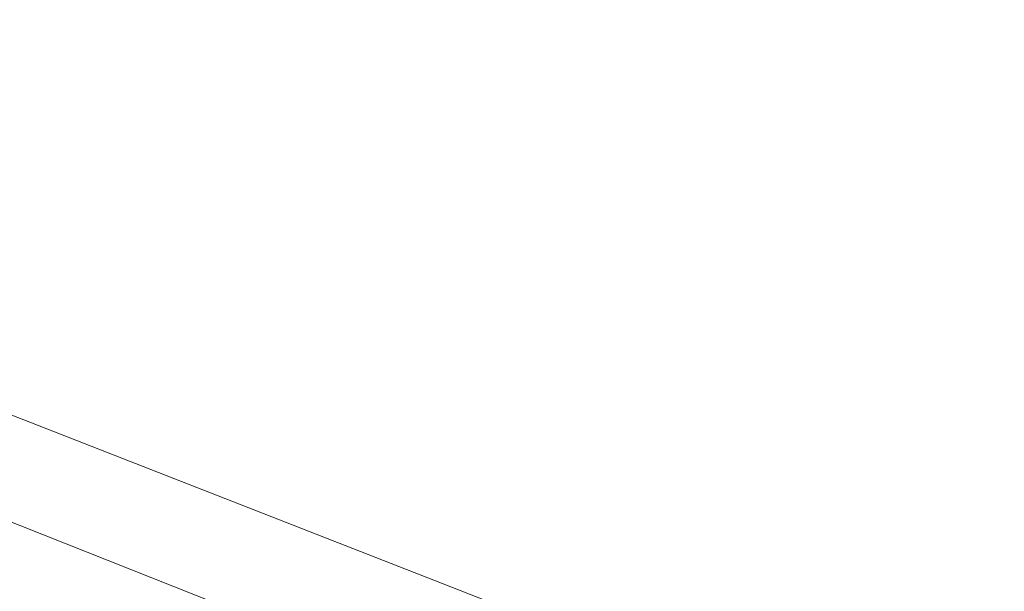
# Model space of a CAD drawing. Extents: x 413123 to 1465301, y 377724 to 504150.
# Tile 24 of 256: x 1463181.73 to 1463191.61, y 433242.38 to 433248.11. Entities that reach past the tile are written whole.
import ezdxf

# ---------------------------------------------------------------- set-up
doc = ezdxf.new("R2010")
doc.units = 0
doc.header["$MEASUREMENT"] = 0
for name, pattern in [('DGN Style 1', [8.732639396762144, 0.01453018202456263, -8.71810921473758]), ('DGN Style 3', [20.34225483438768, 14.53018202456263, -5.812072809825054]), ('ohcombex', [0])]:
    doc.linetypes.add(name, pattern=pattern)
for name, color, linetype, lineweight in [('PV_X_Curb', 120, 'DGN Style 1', 0), ('PV_X_EOP', 7, 'DGN Style 3', 0), ('UT_X_Overhead_Combined', 30, 'ohcombex', 0)]:
    doc.layers.add(name, color=color, linetype=linetype, lineweight=lineweight)
doc.layers.add('SV_Observation (Construction)', color=97, linetype='DGN Style 1', lineweight=0, transparency=0.9)

msp = doc.modelspace()

# ---------------------------------------------------------------- linework, layer by layer
at = {"layer": 'PV_X_Curb'}
for points, knots in [([(1463034.114341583, 433358.5354235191, 570.967442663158), (1463034.382762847, 433357.8525596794, 570.9829174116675), (1463034.902669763, 433356.6746703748, 570.9791408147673), (1463036.322057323, 433354.5205973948, 570.6849760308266), (1463037.748960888, 433352.2020754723, 570.6878951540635), (1463040.018756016, 433349.1857511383, 570.9427811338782), (1463042.639031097, 433346.7780487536, 570.7955674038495), (1463044.970687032, 433345.5933757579, 570.8824061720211), (1463045.921303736, 433345.2188641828, 570.878208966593), (1463051.106075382, 433343.1762354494, 570.8553169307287), (1463056.290847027, 433341.1336067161, 570.8324248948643), (1463061.475618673, 433339.0909779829, 570.809532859), (1463062.018547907, 433338.9041474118, 570.7725412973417), (1463062.561477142, 433338.7173168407, 570.7355497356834), (1463063.104406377, 433338.5304862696, 570.6985581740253), (1463069.657625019, 433335.9461940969, 570.7210719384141), (1463076.21084366, 433333.3619019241, 570.7435857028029), (1463082.764062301, 433330.7776097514, 570.7660994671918), (1463087.246478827, 433329.0023655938, 570.8028168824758), (1463091.728895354, 433327.2271214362, 570.8395342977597), (1463096.211311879, 433325.4518772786, 570.8762517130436), (1463096.878442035, 433325.1897515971, 570.9638925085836), (1463097.545572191, 433324.9276259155, 571.0515333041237), (1463098.212702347, 433324.6655002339, 571.1391740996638), (1463104.831686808, 433322.094946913, 571.1640382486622), (1463111.45067127, 433319.524393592, 571.1889023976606), (1463118.069655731, 433316.953840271, 571.2137665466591), (1463125.957183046, 433313.9138789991, 571.1851535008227), (1463133.844710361, 433310.8739177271, 571.1565404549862), (1463141.732237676, 433307.8339564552, 571.1279274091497), (1463145.767175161, 433306.241790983, 571.1313455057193), (1463149.802112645, 433304.6496255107, 571.134763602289), (1463153.83705013, 433303.0574600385, 571.1381816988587), (1463154.355066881, 433302.8054079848, 571.0924572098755), (1463154.873083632, 433302.5533559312, 571.0467327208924), (1463155.391100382, 433302.3013038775, 571.0010082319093), (1463159.740180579, 433300.5574304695, 571.007755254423), (1463164.089260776, 433298.8135570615, 571.0145022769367), (1463168.438340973, 433297.0696836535, 571.0212492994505), (1463173.76020955, 433294.9893866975, 571.0517121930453), (1463179.082078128, 433292.9090897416, 571.0821750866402), (1463184.403946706, 433290.8287927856, 571.1126379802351), (1463184.927832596, 433290.6024130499, 571.183469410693), (1463185.451718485, 433290.3760333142, 571.254300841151), (1463185.975604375, 433290.1496535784, 571.3251322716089), (1463193.283059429, 433287.4009373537, 571.3274320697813), (1463200.590514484, 433284.6522211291, 571.3297318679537), (1463207.897969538, 433281.9035049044, 571.3320316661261), (1463214.611583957, 433279.3049910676, 571.3660593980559), (1463221.325198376, 433276.7064772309, 571.4000871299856), (1463228.038812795, 433274.1079633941, 571.4341148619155), (1463234.876881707, 433271.4003319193, 571.5030017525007), (1463241.714950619, 433268.6927004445, 571.5718886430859), (1463248.553019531, 433265.9850689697, 571.6407755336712), (1463252.53367608, 433264.4224603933, 571.6987979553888), (1463256.514332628, 433262.8598518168, 571.7568203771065), (1463260.494989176, 433261.2972432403, 571.8148427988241), (1463261.18962272, 433261.0748617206, 571.7422662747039), (1463261.884256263, 433260.8524802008, 571.6696897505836), (1463262.578889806, 433260.6300986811, 571.5971132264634), (1463267.974277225, 433258.4984942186, 571.5913249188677), (1463273.369664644, 433256.3668897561, 571.5855366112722), (1463278.765052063, 433254.2352852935, 571.5797483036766), (1463284.039124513, 433252.1341649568, 571.626583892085), (1463289.313196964, 433250.0330446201, 571.6734194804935), (1463294.587269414, 433247.9319242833, 571.7202550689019), (1463295.147837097, 433247.7325865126, 571.8045569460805), (1463295.70840478, 433247.533248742, 571.8888588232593), (1463296.268972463, 433247.3339109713, 571.9731607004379), (1463303.262539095, 433244.6091737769, 572.0038664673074), (1463310.256105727, 433241.8844365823, 572.034572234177), (1463317.249672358, 433239.1596993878, 572.0652780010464), (1463324.8255847, 433236.206749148, 572.1003223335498), (1463332.401497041, 433233.2537989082, 572.1353666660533), (1463339.977409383, 433230.3008486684, 572.1704109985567), (1463346.624217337, 433227.6724527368, 572.1699621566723), (1463353.271025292, 433225.044056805, 572.1695133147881), (1463359.917833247, 433222.4156608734, 572.1690644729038), (1463363.666535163, 433220.9685334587, 572.1740861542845), (1463367.415237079, 433219.521406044, 572.1791078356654), (1463371.163938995, 433218.0742786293, 572.1841295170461), (1463371.754596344, 433217.8301906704, 572.1047293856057), (1463372.345253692, 433217.5861027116, 572.0253292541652), (1463372.935911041, 433217.3420147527, 571.9459291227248), (1463380.338603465, 433214.4611246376, 571.9041823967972), (1463387.741295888, 433211.5802345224, 571.8624356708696), (1463395.143988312, 433208.6993444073, 571.8206889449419), (1463403.121855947, 433205.5721027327, 571.8539167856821), (1463411.099723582, 433202.4448610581, 571.8871446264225), (1463419.077591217, 433199.3176193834, 571.9203724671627), (1463419.407565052, 433199.1647159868, 571.9396248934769), (1463419.737538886, 433199.0118125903, 571.9588773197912), (1463420.067512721, 433198.8589091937, 571.9781297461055)], [0, 0, 0, 0, 0.004163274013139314, 0.007301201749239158, 0.0146979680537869, 0.01957460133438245, 0.02877745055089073, 0.03448275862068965, 0.03448275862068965, 0.03448275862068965, 0.06896551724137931, 0.06896551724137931, 0.06896551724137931, 0.1034482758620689, 0.1034482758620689, 0.1034482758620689, 0.1379310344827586, 0.1379310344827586, 0.1379310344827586, 0.1724137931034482, 0.1724137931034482, 0.1724137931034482, 0.2068965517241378, 0.2068965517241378, 0.2068965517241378, 0.2413793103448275, 0.2413793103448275, 0.2413793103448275, 0.2758620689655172, 0.2758620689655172, 0.2758620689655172, 0.3103448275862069, 0.3103448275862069, 0.3103448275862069, 0.3448275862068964, 0.3448275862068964, 0.3448275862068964, 0.3793103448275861, 0.3793103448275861, 0.3793103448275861, 0.4137931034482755, 0.4137931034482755, 0.4137931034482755, 0.4482758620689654, 0.4482758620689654, 0.4482758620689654, 0.4827586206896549, 0.4827586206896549, 0.4827586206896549, 0.5172413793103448, 0.5172413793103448, 0.5172413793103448, 0.5517241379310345, 0.5517241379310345, 0.5517241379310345, 0.5862068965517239, 0.5862068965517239, 0.5862068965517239, 0.6206896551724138, 0.6206896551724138, 0.6206896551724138, 0.6551724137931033, 0.6551724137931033, 0.6551724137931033, 0.6896551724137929, 0.6896551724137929, 0.6896551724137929, 0.7241379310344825, 0.7241379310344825, 0.7241379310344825, 0.7586206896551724, 0.7586206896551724, 0.7586206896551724, 0.7931034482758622, 0.7931034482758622, 0.7931034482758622, 0.8275862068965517, 0.8275862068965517, 0.8275862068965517, 0.8620689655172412, 0.8620689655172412, 0.8620689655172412, 0.8965517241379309, 0.8965517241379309, 0.8965517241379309, 0.9310344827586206, 0.9310344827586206, 0.9310344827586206, 0.9655172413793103, 0.9655172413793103, 0.9655172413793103, 1, 1, 1, 1]), ([(1463694.730807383, 433042.1012902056, 573.2000085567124), (1463688.122071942, 433044.6665198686, 573.2117681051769), (1463681.5133365, 433047.2317495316, 573.2235276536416), (1463674.904601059, 433049.7969791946, 573.2352872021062), (1463669.906627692, 433051.7384291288, 573.2422034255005), (1463664.908654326, 433053.679879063, 573.249119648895), (1463659.910680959, 433055.6213289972, 573.2560358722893), (1463659.31440991, 433055.8530469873, 573.3282538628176), (1463658.718138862, 433056.0847649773, 573.400471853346), (1463658.121867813, 433056.3164829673, 573.4726898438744), (1463656.811811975, 433056.8455353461, 573.4691755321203), (1463655.501756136, 433057.3745877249, 573.4656612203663), (1463654.191700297, 433057.9036401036, 573.4621469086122), (1463647.078403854, 433060.7016199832, 573.4311409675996), (1463639.965107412, 433063.4995998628, 573.4001350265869), (1463632.851810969, 433066.2975797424, 573.3691290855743), (1463626.603526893, 433068.7760307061, 573.3262890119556), (1463620.355242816, 433071.25448167, 573.2834489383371), (1463614.10695874, 433073.7329326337, 573.2406088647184), (1463606.821724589, 433076.5483492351, 573.1778320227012), (1463599.536490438, 433079.3637658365, 573.1150551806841), (1463592.251256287, 433082.1791824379, 573.052278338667), (1463585.048675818, 433085.0513616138, 572.9767093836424), (1463577.846095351, 433087.9235407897, 572.901140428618), (1463570.643514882, 433090.7957199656, 572.8255714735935), (1463568.520856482, 433091.6009161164, 572.8136526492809), (1463566.398198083, 433092.4061122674, 572.8017338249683), (1463564.275539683, 433093.2113084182, 572.7898150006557), (1463563.658286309, 433093.4932407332, 572.723361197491), (1463563.041032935, 433093.7751730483, 572.6569073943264), (1463562.423779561, 433094.0571053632, 572.5904535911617), (1463557.897842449, 433095.8076798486, 572.5495712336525), (1463553.371905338, 433097.5582543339, 572.5086888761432), (1463548.845968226, 433099.3088288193, 572.4678065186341), (1463541.746736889, 433102.0973839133, 572.4116307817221), (1463534.647505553, 433104.8859390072, 572.3554550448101), (1463527.548274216, 433107.6744941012, 572.2992793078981), (1463527.099574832, 433107.8541490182, 572.3819727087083), (1463526.650875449, 433108.0338039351, 572.4646661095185), (1463526.202176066, 433108.2134588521, 572.5473595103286), (1463518.442801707, 433111.2934591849, 572.5872886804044), (1463510.683427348, 433114.3734595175, 572.6272178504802), (1463502.924052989, 433117.4534598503, 572.6671470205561), (1463495.101662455, 433120.5759616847, 572.6180249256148), (1463487.279271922, 433123.6984635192, 572.5689028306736), (1463479.456881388, 433126.8209653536, 572.5197807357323), (1463474.540841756, 433128.7396558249, 572.5305568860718), (1463469.624802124, 433130.6583462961, 572.5413330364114), (1463464.708762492, 433132.5770367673, 572.5521091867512), (1463464.15178183, 433132.7738995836, 572.4839343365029), (1463463.594801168, 433132.9707623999, 572.4157594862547), (1463463.037820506, 433133.1676252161, 572.3475846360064), (1463455.395093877, 433136.1460172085, 572.2965798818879), (1463447.752367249, 433139.1244092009, 572.2455751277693), (1463440.10964062, 433142.1028011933, 572.1945703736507), (1463439.463345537, 433142.3911085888, 572.2249332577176), (1463438.817050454, 433142.6794159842, 572.2552961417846), (1463438.170755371, 433142.9677233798, 572.2856590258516), (1463431.589276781, 433145.5431962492, 572.3185177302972), (1463425.007798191, 433148.1186691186, 572.351376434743), (1463418.4263196, 433150.6941419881, 572.3842351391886), (1463413.565512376, 433152.6091060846, 572.3506952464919), (1463408.704705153, 433154.5240701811, 572.3171553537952), (1463403.843897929, 433156.4390342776, 572.2836154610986), (1463402.295983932, 433157.0721267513, 572.2966227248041), (1463400.748069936, 433157.7052192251, 572.3096299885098), (1463399.20015594, 433158.3383116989, 572.3226372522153), (1463398.571326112, 433158.6030358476, 572.2531442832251), (1463397.942496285, 433158.8677599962, 572.1836513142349), (1463397.313666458, 433159.1324841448, 572.1141583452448), (1463389.499427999, 433162.1494767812, 572.1431257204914), (1463381.68518954, 433165.1664694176, 572.172093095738), (1463373.87095108, 433168.1834620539, 572.2010604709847), (1463373.202610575, 433168.4242856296, 572.2485422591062), (1463372.53427007, 433168.6651092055, 572.2960240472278), (1463371.865929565, 433168.9059327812, 572.3435058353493), (1463366.852918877, 433170.8940812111, 572.309207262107), (1463361.839908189, 433172.882229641, 572.2749086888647), (1463356.826897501, 433174.8703780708, 572.2406101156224), (1463350.263613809, 433177.4130764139, 572.2105829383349), (1463343.700330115, 433179.955774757, 572.1805557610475), (1463337.137046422, 433182.4984731, 572.1505285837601), (1463332.732110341, 433184.1753668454, 572.1399057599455), (1463328.327174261, 433185.8522605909, 572.129282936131), (1463323.922238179, 433187.5291543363, 572.1186601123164), (1463323.550514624, 433187.6736224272, 572.0672464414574), (1463323.17879107, 433187.8180905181, 572.0158327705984), (1463322.807067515, 433187.9625586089, 571.9644190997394), (1463314.242457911, 433191.4677850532, 571.9189611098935), (1463305.677848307, 433194.9730114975, 571.8735031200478), (1463297.113238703, 433198.4782379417, 571.8280451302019), (1463296.447798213, 433198.6498683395, 571.8729159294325), (1463295.782357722, 433198.8214987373, 571.917786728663), (1463295.116917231, 433198.9931291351, 571.9626575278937), (1463288.43623397, 433201.6173953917, 571.9595616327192), (1463281.755550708, 433204.2416616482, 571.9564657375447), (1463275.074867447, 433206.8659279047, 571.9533698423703), (1463270.698621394, 433208.5836220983, 571.955071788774), (1463266.322375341, 433210.3013162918, 571.9567737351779), (1463261.946129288, 433212.0190104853, 571.9584756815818), (1463261.255964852, 433212.2907585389, 571.8814296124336), (1463260.565800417, 433212.5625065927, 571.8043835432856), (1463259.875635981, 433212.8342546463, 571.7273374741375), (1463253.221984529, 433215.4661261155, 571.684237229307), (1463246.568333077, 433218.0979975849, 571.6411369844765), (1463239.914681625, 433220.7298690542, 571.5980367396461), (1463232.697418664, 433223.5591135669, 571.584901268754), (1463225.480155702, 433226.3883580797, 571.5717657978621), (1463218.262892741, 433229.2176025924, 571.5586303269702), (1463212.689928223, 433231.3845503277, 571.501804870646), (1463207.116963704, 433233.5514980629, 571.4449794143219), (1463201.543999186, 433235.7184457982, 571.3881539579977), (1463197.702392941, 433237.2969398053, 571.3824755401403), (1463193.860786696, 433238.8754338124, 571.376797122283), (1463190.01918045, 433240.4539278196, 571.3711187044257), (1463189.420555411, 433240.6641899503, 571.4587546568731), (1463188.821930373, 433240.874452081, 571.5463906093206), (1463188.223305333, 433241.0847142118, 571.6340265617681), (1463185.054584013, 433242.3131517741, 571.6250500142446), (1463181.885862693, 433243.5415893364, 571.6160734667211), (1463178.717141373, 433244.7700268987, 571.6070969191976), (1463171.181422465, 433247.7347391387, 571.5342143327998), (1463163.645703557, 433250.6994513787, 571.4613317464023), (1463156.10998465, 433253.6641636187, 571.3884491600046), (1463148.761307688, 433256.5197229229, 571.322577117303), (1463141.412630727, 433259.3752822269, 571.2567050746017), (1463134.063953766, 433262.2308415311, 571.1908330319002), (1463126.984343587, 433264.9936274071, 571.2120531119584), (1463119.904733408, 433267.756413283, 571.2332731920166), (1463112.82512323, 433270.519199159, 571.2544932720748), (1463106.948373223, 433272.8554993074, 571.272380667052), (1463101.071623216, 433275.1917994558, 571.290268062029), (1463095.19487321, 433277.5280996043, 571.3081554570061), (1463087.382378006, 433280.5556578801, 571.2445784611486), (1463079.569882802, 433283.583216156, 571.1810014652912), (1463071.757387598, 433286.6107744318, 571.1174244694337), (1463067.011834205, 433288.4980060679, 571.0790224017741), (1463062.266280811, 433290.385237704, 571.0406203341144), (1463057.520727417, 433292.27246934, 571.0022182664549), (1463052.596696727, 433294.1302708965, 570.9741905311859), (1463047.672666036, 433295.988072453, 570.946162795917), (1463042.748635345, 433297.8458740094, 570.9181350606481), (1463040.996474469, 433298.028892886, 570.6600759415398), (1463037.884741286, 433298.0614564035, 570.3732611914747), (1463033.533792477, 433297.4811137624, 570.213053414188), (1463028.578927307, 433295.8351240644, 570.8846791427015), (1463025.750437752, 433293.3300609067, 570.5443428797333), (1463024.222435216, 433291.00068514, 570.5092220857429), (1463023.412434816, 433289.7658735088, 570.490604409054), (1463022.602434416, 433288.5310618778, 570.4719867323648), (1463021.792434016, 433287.2962502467, 570.4533690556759), (1463021.001432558, 433285.3732457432, 570.5012869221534), (1463020.2104311, 433283.4502412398, 570.549204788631), (1463019.419429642, 433281.5272367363, 570.5971226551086), (1463018.531487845, 433279.3825151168, 570.6481372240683), (1463017.643546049, 433277.2377934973, 570.6991517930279), (1463016.755604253, 433275.0930718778, 570.7501663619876), (1463014.741467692, 433270.0950215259, 570.9656913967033), (1463012.727331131, 433265.096971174, 571.181216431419), (1463010.71319457, 433260.0989208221, 571.3967414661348)], [0, 0, 0, 0, 0.01923076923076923, 0.01923076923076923, 0.01923076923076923, 0.03846153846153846, 0.03846153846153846, 0.03846153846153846, 0.05769230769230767, 0.05769230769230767, 0.05769230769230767, 0.07692307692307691, 0.07692307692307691, 0.07692307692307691, 0.09615384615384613, 0.09615384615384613, 0.09615384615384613, 0.1153846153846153, 0.1153846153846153, 0.1153846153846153, 0.1346153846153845, 0.1346153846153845, 0.1346153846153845, 0.1538461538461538, 0.1538461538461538, 0.1538461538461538, 0.1730769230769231, 0.1730769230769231, 0.1730769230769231, 0.1923076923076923, 0.1923076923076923, 0.1923076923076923, 0.2115384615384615, 0.2115384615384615, 0.2115384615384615, 0.2307692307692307, 0.2307692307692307, 0.2307692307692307, 0.25, 0.25, 0.25, 0.269230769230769, 0.269230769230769, 0.269230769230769, 0.2884615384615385, 0.2884615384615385, 0.2884615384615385, 0.3076923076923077, 0.3076923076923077, 0.3076923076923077, 0.3269230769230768, 0.3269230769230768, 0.3269230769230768, 0.3461538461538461, 0.3461538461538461, 0.3461538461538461, 0.3653846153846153, 0.3653846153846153, 0.3653846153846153, 0.3846153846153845, 0.3846153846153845, 0.3846153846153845, 0.4038461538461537, 0.4038461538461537, 0.4038461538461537, 0.423076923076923, 0.423076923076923, 0.423076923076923, 0.4423076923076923, 0.4423076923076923, 0.4423076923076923, 0.4615384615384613, 0.4615384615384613, 0.4615384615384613, 0.4807692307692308, 0.4807692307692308, 0.4807692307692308, 0.5, 0.5, 0.5, 0.5192307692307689, 0.5192307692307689, 0.5192307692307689, 0.538461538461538, 0.538461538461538, 0.538461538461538, 0.5576923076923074, 0.5576923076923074, 0.5576923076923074, 0.576923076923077, 0.576923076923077, 0.576923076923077, 0.5961538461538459, 0.5961538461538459, 0.5961538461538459, 0.6153846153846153, 0.6153846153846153, 0.6153846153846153, 0.6346153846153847, 0.6346153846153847, 0.6346153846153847, 0.6538461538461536, 0.6538461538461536, 0.6538461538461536, 0.673076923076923, 0.673076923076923, 0.673076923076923, 0.6923076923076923, 0.6923076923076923, 0.6923076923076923, 0.7115384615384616, 0.7115384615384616, 0.7115384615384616, 0.7307692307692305, 0.7307692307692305, 0.7307692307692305, 0.7499999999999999, 0.7499999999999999, 0.7499999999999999, 0.7692307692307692, 0.7692307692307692, 0.7692307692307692, 0.7884615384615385, 0.7884615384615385, 0.7884615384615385, 0.8076923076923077, 0.8076923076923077, 0.8076923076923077, 0.826923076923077, 0.826923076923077, 0.826923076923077, 0.846153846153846, 0.846153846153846, 0.846153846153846, 0.8653846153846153, 0.8653846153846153, 0.8653846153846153, 0.8846153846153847, 0.8846153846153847, 0.8846153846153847, 0.9038461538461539, 0.9038461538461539, 0.9038461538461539, 0.9087225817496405, 0.9125585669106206, 0.9159702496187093, 0.9230769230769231, 0.9230769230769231, 0.9230769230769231, 0.9423076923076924, 0.9423076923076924, 0.9423076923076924, 0.9615384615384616, 0.9615384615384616, 0.9615384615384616, 0.9807692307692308, 0.9807692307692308, 0.9807692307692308, 1, 1, 1, 1])]:
    msp.add_open_spline(points, degree=3, knots=knots, dxfattribs=at)
at = {"layer": 'PV_X_EOP'}
for points, knots in [([(1463033.539703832, 433358.668730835, 570.9312826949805), (1463033.78085339, 433357.7791180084, 570.9319642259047), (1463034.311810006, 433356.414696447, 570.9129230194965), (1463035.936664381, 433354.210215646, 570.7574772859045), (1463037.392149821, 433351.9520015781, 570.7191112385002), (1463039.598433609, 433348.7987445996, 570.7996873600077), (1463042.441302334, 433346.5539274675, 570.6747714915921), (1463044.712350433, 433345.0075174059, 570.6881225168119), (1463045.691659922, 433344.6760572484, 570.6008205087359), (1463046.330306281, 433344.4598990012, 570.5438874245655), (1463046.96895264, 433344.243740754, 570.486954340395), (1463047.607598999, 433344.0275825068, 570.4300212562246), (1463047.46569072, 433343.5095853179, 570.4737916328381), (1463047.32378244, 433342.9915881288, 570.5175620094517), (1463047.181874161, 433342.4735909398, 570.5613323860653), (1463047.962688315, 433342.1715041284, 570.5523071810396), (1463048.74350247, 433341.8694173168, 570.5432819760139), (1463049.524316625, 433341.5673305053, 570.5342567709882), (1463049.723445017, 433342.0454324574, 570.5031497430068), (1463049.92257341, 433342.5235344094, 570.4720427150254), (1463050.121701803, 433343.0016363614, 570.4409356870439), (1463054.363252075, 433341.3299102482, 570.4898514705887), (1463058.604802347, 433339.658184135, 570.5387672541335), (1463062.84635262, 433337.9864580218, 570.5876830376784), (1463069.380437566, 433335.4247592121, 570.6248076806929), (1463075.914522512, 433332.8630604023, 570.6619323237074), (1463082.448607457, 433330.3013615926, 570.699056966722), (1463087.637972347, 433328.22388055, 570.7205322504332), (1463092.827337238, 433326.1463995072, 570.7420075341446), (1463098.016702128, 433324.0689184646, 570.7634828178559), (1463104.657268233, 433321.5116641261, 570.769767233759), (1463111.297834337, 433318.9544097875, 570.7760516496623), (1463117.938400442, 433316.3971554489, 570.7823360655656), (1463125.924840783, 433313.2674390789, 570.73748834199), (1463133.911281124, 433310.1377227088, 570.6926406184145), (1463141.897721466, 433307.0080063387, 570.647792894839), (1463141.717745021, 433306.5125578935, 570.6799613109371), (1463141.537768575, 433306.0171094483, 570.7121297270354), (1463141.35779213, 433305.5216610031, 570.7442981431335), (1463142.229950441, 433305.2201381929, 570.7485050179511), (1463143.102108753, 433304.9186153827, 570.7527118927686), (1463143.974267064, 433304.6170925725, 570.7569187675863), (1463144.185348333, 433305.0788176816, 570.735481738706), (1463144.396429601, 433305.5405427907, 570.7140447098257), (1463144.607510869, 433306.0022678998, 570.6926076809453), (1463147.58473388, 433304.8543661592, 570.7341019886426), (1463150.56195689, 433303.7064644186, 570.7755962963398), (1463153.539179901, 433302.558562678, 570.817090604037), (1463158.44037952, 433300.5705139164, 570.826934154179), (1463163.341579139, 433298.5824651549, 570.8367777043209), (1463168.242778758, 433296.5944163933, 570.8466212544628), (1463174.091388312, 433294.2251577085, 570.8787504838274), (1463179.939997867, 433291.8558990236, 570.9108797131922), (1463185.788607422, 433289.4866403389, 570.9430089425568), (1463193.090936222, 433286.8080451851, 571.0096381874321), (1463200.393265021, 433284.1294500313, 571.0762674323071), (1463207.695593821, 433281.4508548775, 571.1428966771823), (1463214.34865388, 433278.828976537, 571.1804566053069), (1463221.001713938, 433276.2070981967, 571.2180165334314), (1463227.654773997, 433273.5852198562, 571.2555764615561), (1463234.593717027, 433270.8614597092, 571.311327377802), (1463241.532660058, 433268.1376995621, 571.3670782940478), (1463248.471603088, 433265.413939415, 571.4228292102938), (1463251.006317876, 433264.4249023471, 571.4376305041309), (1463253.541032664, 433263.4358652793, 571.452431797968), (1463256.075747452, 433262.4468282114, 571.4672330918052), (1463255.94008792, 433261.9072334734, 571.4705339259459), (1463255.804428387, 433261.3676387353, 571.4738347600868), (1463255.668768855, 433260.8280439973, 571.4771355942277), (1463256.445551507, 433260.5848901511, 571.4871075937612), (1463257.222334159, 433260.3417363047, 571.4970795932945), (1463257.999116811, 433260.0985824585, 571.507051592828), (1463258.226294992, 433260.5106164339, 571.4958264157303), (1463258.453473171, 433260.9226504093, 571.4846012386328), (1463258.680651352, 433261.3346843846, 571.4733760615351), (1463259.925804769, 433260.8493021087, 571.4829525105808), (1463261.170958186, 433260.3639198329, 571.4925289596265), (1463262.416111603, 433259.878537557, 571.5021054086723), (1463267.791649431, 433257.7869022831, 571.5241727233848), (1463273.167187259, 433255.6952670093, 571.5462400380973), (1463278.542725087, 433253.6036317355, 571.5683073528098), (1463284.352399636, 433251.3217999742, 571.5814787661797), (1463290.162074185, 433249.039968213, 571.5946501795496), (1463295.971748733, 433246.7581364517, 571.6078215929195), (1463302.949122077, 433244.0521724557, 571.6351321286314), (1463309.926495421, 433241.3462084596, 571.6624426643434), (1463316.903868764, 433238.6402444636, 571.6897532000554), (1463324.563747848, 433235.6405621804, 571.7285381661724), (1463332.223626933, 433232.6408798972, 571.7673231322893), (1463339.883506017, 433229.641197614, 571.8061080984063), (1463346.449952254, 433227.0690864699, 571.8205958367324), (1463353.01639849, 433224.4969753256, 571.8350835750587), (1463359.582844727, 433221.9248641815, 571.8495713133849), (1463363.961849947, 433220.2403229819, 571.8408310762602), (1463368.340855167, 433218.5557817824, 571.8320908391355), (1463372.719860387, 433216.8712405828, 571.8233506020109), (1463380.126525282, 433213.9587859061, 571.7905530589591), (1463387.533190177, 433211.0463312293, 571.7577555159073), (1463394.939855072, 433208.1338765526, 571.7249579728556), (1463402.425974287, 433205.1637758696, 571.7534560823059), (1463409.912093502, 433202.1936751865, 571.7819541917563), (1463417.398212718, 433199.2235745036, 571.8104523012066), (1463417.229394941, 433198.7682275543, 571.8194733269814), (1463417.060577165, 433198.3128806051, 571.8284943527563), (1463416.891759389, 433197.8575336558, 571.8375153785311), (1463417.692446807, 433197.4966240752, 571.8487103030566), (1463418.493134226, 433197.1357144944, 571.859905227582), (1463419.293821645, 433196.7748049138, 571.8711001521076), (1463419.475032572, 433197.247288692, 571.8477905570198), (1463419.6562435, 433197.7197724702, 571.8244809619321), (1463419.837454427, 433198.1922562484, 571.8011713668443), (1463419.83781155, 433198.2226624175, 571.7953862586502), (1463419.838168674, 433198.2530685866, 571.789601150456), (1463419.838525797, 433198.2834747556, 571.7838160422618)], [0, 0, 0, 0, 0.003968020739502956, 0.006425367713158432, 0.01199892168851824, 0.01581541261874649, 0.02326256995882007, 0.02777777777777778, 0.02777777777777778, 0.02777777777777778, 0.05555555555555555, 0.05555555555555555, 0.05555555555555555, 0.08333333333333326, 0.08333333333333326, 0.08333333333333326, 0.1111111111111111, 0.1111111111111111, 0.1111111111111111, 0.1388888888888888, 0.1388888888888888, 0.1388888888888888, 0.1666666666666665, 0.1666666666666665, 0.1666666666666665, 0.1944444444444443, 0.1944444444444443, 0.1944444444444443, 0.2222222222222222, 0.2222222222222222, 0.2222222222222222, 0.25, 0.25, 0.25, 0.2777777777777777, 0.2777777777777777, 0.2777777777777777, 0.3055555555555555, 0.3055555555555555, 0.3055555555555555, 0.333333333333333, 0.333333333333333, 0.333333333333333, 0.3611111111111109, 0.3611111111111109, 0.3611111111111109, 0.3888888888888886, 0.3888888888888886, 0.3888888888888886, 0.4166666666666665, 0.4166666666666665, 0.4166666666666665, 0.4444444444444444, 0.4444444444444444, 0.4444444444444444, 0.472222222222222, 0.472222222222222, 0.472222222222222, 0.5, 0.5, 0.5, 0.5277777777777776, 0.5277777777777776, 0.5277777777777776, 0.5555555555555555, 0.5555555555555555, 0.5555555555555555, 0.5833333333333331, 0.5833333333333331, 0.5833333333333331, 0.6111111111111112, 0.6111111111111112, 0.6111111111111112, 0.638888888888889, 0.638888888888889, 0.638888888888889, 0.6666666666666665, 0.6666666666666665, 0.6666666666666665, 0.6944444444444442, 0.6944444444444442, 0.6944444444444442, 0.722222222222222, 0.722222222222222, 0.722222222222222, 0.7499999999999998, 0.7499999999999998, 0.7499999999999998, 0.7777777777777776, 0.7777777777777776, 0.7777777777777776, 0.8055555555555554, 0.8055555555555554, 0.8055555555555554, 0.8333333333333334, 0.8333333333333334, 0.8333333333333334, 0.861111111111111, 0.861111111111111, 0.861111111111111, 0.8888888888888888, 0.8888888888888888, 0.8888888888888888, 0.9166666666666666, 0.9166666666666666, 0.9166666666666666, 0.9444444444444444, 0.9444444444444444, 0.9444444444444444, 0.9722222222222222, 0.9722222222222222, 0.9722222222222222, 1, 1, 1, 1]), ([(1463695.37345491, 433042.3269481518, 573.2056029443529), (1463695.118355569, 433042.4173281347, 573.1929567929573), (1463694.863256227, 433042.5077081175, 573.1803106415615), (1463694.608156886, 433042.5980881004, 573.1676644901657), (1463688.127196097, 433045.133574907, 573.1638691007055), (1463681.646235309, 433047.6690617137, 573.1600737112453), (1463675.165274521, 433050.2045485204, 573.1562783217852), (1463668.255959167, 433052.9440202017, 573.1540820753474), (1463661.346643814, 433055.6834918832, 573.1518858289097), (1463654.437328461, 433058.4229635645, 573.149689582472), (1463647.338400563, 433061.2071824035, 573.1301154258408), (1463640.239472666, 433063.9914012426, 573.1105412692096), (1463633.140544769, 433066.7756200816, 573.0909671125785), (1463626.823799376, 433069.2202639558, 573.0453158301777), (1463620.507053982, 433071.6649078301, 572.999664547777), (1463614.190308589, 433074.1095517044, 572.9540132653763), (1463606.930945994, 433076.9629614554, 572.8967218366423), (1463599.671583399, 433079.8163712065, 572.8394304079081), (1463592.412220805, 433082.6697809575, 572.7821389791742), (1463585.208613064, 433085.5359198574, 572.7224006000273), (1463578.005005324, 433088.4020587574, 572.6626622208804), (1463570.801397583, 433091.2681976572, 572.6029238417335), (1463563.539543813, 433094.1288766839, 572.5195568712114), (1463556.277690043, 433096.9895557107, 572.4361899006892), (1463549.015836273, 433099.8502347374, 572.3528229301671), (1463541.464235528, 433102.896740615, 572.3143753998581), (1463533.912634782, 433105.9432464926, 572.2759278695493), (1463526.361034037, 433108.9897523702, 572.2374803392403), (1463524.510466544, 433109.6486739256, 572.222419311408), (1463522.659899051, 433110.307595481, 572.2073582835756), (1463520.809331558, 433110.9665170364, 572.1922972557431), (1463520.996148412, 433111.478044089, 572.2051758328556), (1463521.182965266, 433111.9895711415, 572.2180544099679), (1463521.36978212, 433112.5010981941, 572.2309329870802), (1463520.520611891, 433112.8412018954, 572.2365752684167), (1463519.671441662, 433113.1813055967, 572.2422175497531), (1463518.822271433, 433113.5214092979, 572.2478598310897), (1463518.644435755, 433113.0349413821, 572.2388127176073), (1463518.466600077, 433112.5484734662, 572.229765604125), (1463518.288764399, 433112.0620055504, 572.2207184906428), (1463514.835464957, 433113.4033588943, 572.2367800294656), (1463511.382165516, 433114.7447122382, 572.2528415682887), (1463507.928866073, 433116.0860655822, 572.2689031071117), (1463493.594865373, 433121.7420238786, 572.2482959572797), (1463479.260864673, 433127.3979821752, 572.2276888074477), (1463464.926863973, 433133.0539404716, 572.2070816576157), (1463449.455525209, 433139.0728186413, 572.1640707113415), (1463433.984186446, 433145.0916968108, 572.1210597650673), (1463418.512847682, 433151.1105749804, 572.0780488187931), (1463413.328996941, 433153.1553309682, 572.0135393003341), (1463408.145146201, 433155.200086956, 571.9490297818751), (1463402.961295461, 433157.2448429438, 571.8845202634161), (1463403.132465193, 433157.7716799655, 571.9190447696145), (1463403.303634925, 433158.2985169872, 571.953569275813), (1463403.474804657, 433158.825354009, 571.9880937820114), (1463402.600267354, 433159.1613721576, 571.9863420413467), (1463401.725730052, 433159.4973903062, 571.984590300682), (1463400.851192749, 433159.8334084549, 571.9828385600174), (1463400.653049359, 433159.3552482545, 571.9439093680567), (1463400.454905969, 433158.8770880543, 571.9049801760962), (1463400.256762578, 433158.3989278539, 571.8660509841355), (1463399.322085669, 433158.774478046, 571.9116587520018), (1463398.387408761, 433159.150028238, 571.9572665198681), (1463397.452731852, 433159.5255784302, 572.0028742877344), (1463389.04126259, 433162.8168634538, 571.9920574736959), (1463380.629793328, 433166.1081484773, 571.9812406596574), (1463372.218324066, 433169.3994335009, 571.9704238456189), (1463367.156032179, 433171.3851717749, 571.9528553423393), (1463362.093740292, 433173.370910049, 571.9352868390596), (1463357.031448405, 433175.3566483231, 571.91771833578), (1463350.485608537, 433177.9162151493, 571.9032139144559), (1463343.93976867, 433180.4757819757, 571.8887094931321), (1463337.393928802, 433183.0353488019, 571.8742050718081), (1463332.955818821, 433184.7683232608, 571.8612483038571), (1463328.517708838, 433186.5012977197, 571.8482915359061), (1463324.079598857, 433188.2342721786, 571.835334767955), (1463307.834725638, 433194.592922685, 571.7755947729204), (1463291.58985242, 433200.9515731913, 571.7158547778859), (1463275.344979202, 433207.3102236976, 571.6561147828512), (1463270.255842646, 433209.3105723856, 571.6395679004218), (1463265.16670609, 433211.3109210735, 571.6230210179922), (1463260.077569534, 433213.3112697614, 571.6064741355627), (1463253.452444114, 433215.9179517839, 571.5595870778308), (1463246.827318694, 433218.5246338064, 571.5127000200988), (1463240.202193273, 433221.1313158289, 571.4658129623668), (1463232.962477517, 433223.9732301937, 571.4532933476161), (1463225.722761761, 433226.8151445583, 571.4407737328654), (1463218.483046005, 433229.6570589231, 571.4282541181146), (1463212.90690448, 433231.8646312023, 571.4088467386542), (1463207.330762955, 433234.0722034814, 571.3894393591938), (1463201.754621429, 433236.2797757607, 571.3700319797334), (1463194.142429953, 433239.2572758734, 571.3409586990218), (1463186.530238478, 433242.2347759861, 571.3118854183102), (1463178.918047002, 433245.2122760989, 571.2828121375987), (1463169.428496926, 433248.9128530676, 571.1919051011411), (1463159.93894685, 433252.6134300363, 571.1009980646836), (1463150.449396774, 433256.314007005, 571.0100910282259), (1463145.077359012, 433258.4557943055, 570.9673048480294), (1463139.70532125, 433260.5975816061, 570.9245186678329), (1463134.333283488, 433262.7393689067, 570.8817324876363), (1463132.297653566, 433263.5246301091, 570.8037126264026), (1463130.262023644, 433264.3098913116, 570.7256927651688), (1463128.226393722, 433265.0951525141, 570.6476729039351), (1463128.413443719, 433265.4813551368, 570.6980714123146), (1463128.600493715, 433265.8675577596, 570.748469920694), (1463128.787543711, 433266.2537603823, 570.7988684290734), (1463127.919822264, 433266.676285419, 570.7925938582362), (1463127.052100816, 433267.0988104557, 570.786319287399), (1463126.184379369, 433267.5213354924, 570.7800447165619), (1463126.004706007, 433267.0870623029, 570.7088488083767), (1463125.825032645, 433266.6527891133, 570.6376529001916), (1463125.645359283, 433266.2185159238, 570.5664569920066), (1463121.458270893, 433267.8591123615, 570.6667666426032), (1463117.271182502, 433269.4997087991, 570.7670762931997), (1463113.084094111, 433271.1403052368, 570.8673859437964), (1463107.189564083, 433273.4271367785, 570.8747985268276), (1463101.295034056, 433275.7139683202, 570.8822111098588), (1463095.400504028, 433278.0007998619, 570.88962369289), (1463087.576983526, 433281.0591137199, 570.8606773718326), (1463079.753463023, 433284.117427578, 570.8317310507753), (1463071.92994252, 433287.175741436, 570.8027847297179), (1463067.216062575, 433289.0371870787, 570.7609532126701), (1463062.502182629, 433290.8986327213, 570.7191216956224), (1463057.788302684, 433292.7600783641, 570.6772901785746), (1463055.438489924, 433293.6549933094, 570.597871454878), (1463053.088677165, 433294.5499082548, 570.5184527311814), (1463050.738864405, 433295.4448232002, 570.4390340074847), (1463050.919405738, 433295.974786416, 570.493206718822), (1463051.099947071, 433296.5047496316, 570.547379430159), (1463051.280488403, 433297.0347128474, 570.6015521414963), (1463050.479713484, 433297.3478403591, 570.5996470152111), (1463049.678938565, 433297.660967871, 570.5977418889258), (1463048.878163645, 433297.9740953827, 570.5958367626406), (1463048.616684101, 433297.4827268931, 570.554312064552), (1463048.355204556, 433296.9913584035, 570.5127873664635), (1463048.093725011, 433296.499989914, 570.471262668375), (1463046.16244202, 433297.1796919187, 570.4532430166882), (1463044.231159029, 433297.8593939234, 570.4352233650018), (1463042.299876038, 433298.5390959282, 570.4172037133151), (1463040.683227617, 433298.6270722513, 570.3881765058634), (1463037.665619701, 433298.5647521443, 570.3323767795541), (1463033.387011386, 433297.9238663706, 570.2772123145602), (1463028.240821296, 433296.3164198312, 570.1397972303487), (1463025.314393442, 433293.7317706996, 570.0019896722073), (1463023.773730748, 433291.3674614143, 569.9858104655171), (1463022.862373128, 433289.9688870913, 569.9762398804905), (1463021.951015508, 433288.5703127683, 569.966669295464), (1463021.039657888, 433287.1717384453, 569.9570987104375)], [0, 0, 0, 0, 0.02083333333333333, 0.02083333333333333, 0.02083333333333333, 0.04166666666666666, 0.04166666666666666, 0.04166666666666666, 0.06249999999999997, 0.06249999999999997, 0.06249999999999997, 0.08333333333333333, 0.08333333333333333, 0.08333333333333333, 0.1041666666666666, 0.1041666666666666, 0.1041666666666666, 0.1249999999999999, 0.1249999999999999, 0.1249999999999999, 0.1458333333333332, 0.1458333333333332, 0.1458333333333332, 0.1666666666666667, 0.1666666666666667, 0.1666666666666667, 0.1875, 0.1875, 0.1875, 0.2083333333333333, 0.2083333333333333, 0.2083333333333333, 0.2291666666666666, 0.2291666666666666, 0.2291666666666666, 0.2499999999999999, 0.2499999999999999, 0.2499999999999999, 0.2708333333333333, 0.2708333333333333, 0.2708333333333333, 0.2916666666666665, 0.2916666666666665, 0.2916666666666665, 0.3125, 0.3125, 0.3125, 0.3333333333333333, 0.3333333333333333, 0.3333333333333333, 0.3541666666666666, 0.3541666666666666, 0.3541666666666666, 0.375, 0.375, 0.375, 0.3958333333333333, 0.3958333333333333, 0.3958333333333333, 0.4166666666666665, 0.4166666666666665, 0.4166666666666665, 0.4374999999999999, 0.4374999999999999, 0.4374999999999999, 0.4583333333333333, 0.4583333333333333, 0.4583333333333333, 0.4791666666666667, 0.4791666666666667, 0.4791666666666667, 0.4999999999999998, 0.4999999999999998, 0.4999999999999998, 0.5208333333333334, 0.5208333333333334, 0.5208333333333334, 0.5416666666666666, 0.5416666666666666, 0.5416666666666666, 0.5624999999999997, 0.5624999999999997, 0.5624999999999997, 0.5833333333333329, 0.5833333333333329, 0.5833333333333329, 0.6041666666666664, 0.6041666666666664, 0.6041666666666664, 0.625, 0.625, 0.625, 0.6458333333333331, 0.6458333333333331, 0.6458333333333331, 0.6666666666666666, 0.6666666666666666, 0.6666666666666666, 0.6875, 0.6875, 0.6875, 0.7083333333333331, 0.7083333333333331, 0.7083333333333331, 0.7291666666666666, 0.7291666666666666, 0.7291666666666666, 0.75, 0.75, 0.75, 0.7708333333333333, 0.7708333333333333, 0.7708333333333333, 0.7916666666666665, 0.7916666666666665, 0.7916666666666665, 0.8125, 0.8125, 0.8125, 0.8333333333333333, 0.8333333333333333, 0.8333333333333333, 0.8541666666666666, 0.8541666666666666, 0.8541666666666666, 0.875, 0.875, 0.875, 0.8958333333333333, 0.8958333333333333, 0.8958333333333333, 0.9166666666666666, 0.9166666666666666, 0.9166666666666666, 0.9375, 0.9375, 0.9375, 0.9583333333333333, 0.9583333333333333, 0.9583333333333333, 0.9631710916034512, 0.9674286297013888, 0.9713421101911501, 0.9791666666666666, 0.9791666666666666, 0.9791666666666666, 1, 1, 1, 1])]:
    msp.add_open_spline(points, degree=3, knots=knots, dxfattribs=at)
at = {"layer": 'SV_Observation (Construction)', "transparency": 33554434}
for p in [(1463171.856751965, 433247.1371010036, 571.5480279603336), (1463178.918047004, 433245.2122760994, 571.2828121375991), (1463178.717141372, 433244.770026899, 571.6070969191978)]:
    msp.add_line(p, (1463260.25624, 433205.5898700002, 572.09), dxfattribs=at)
at = {"layer": 'UT_X_Overhead_Combined'}
msp.add_polyline3d([(1463172.497311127, 433246.6910612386, 571.553627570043), (1463293.92206957, 433198.6323986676, 572.0643474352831), (1463405.198500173, 433155.167185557, 572.2931685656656), (1463522.348892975, 433108.8137131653, 572.717698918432)], dxfattribs=at)

doc.saveas('drawing.dxf')
